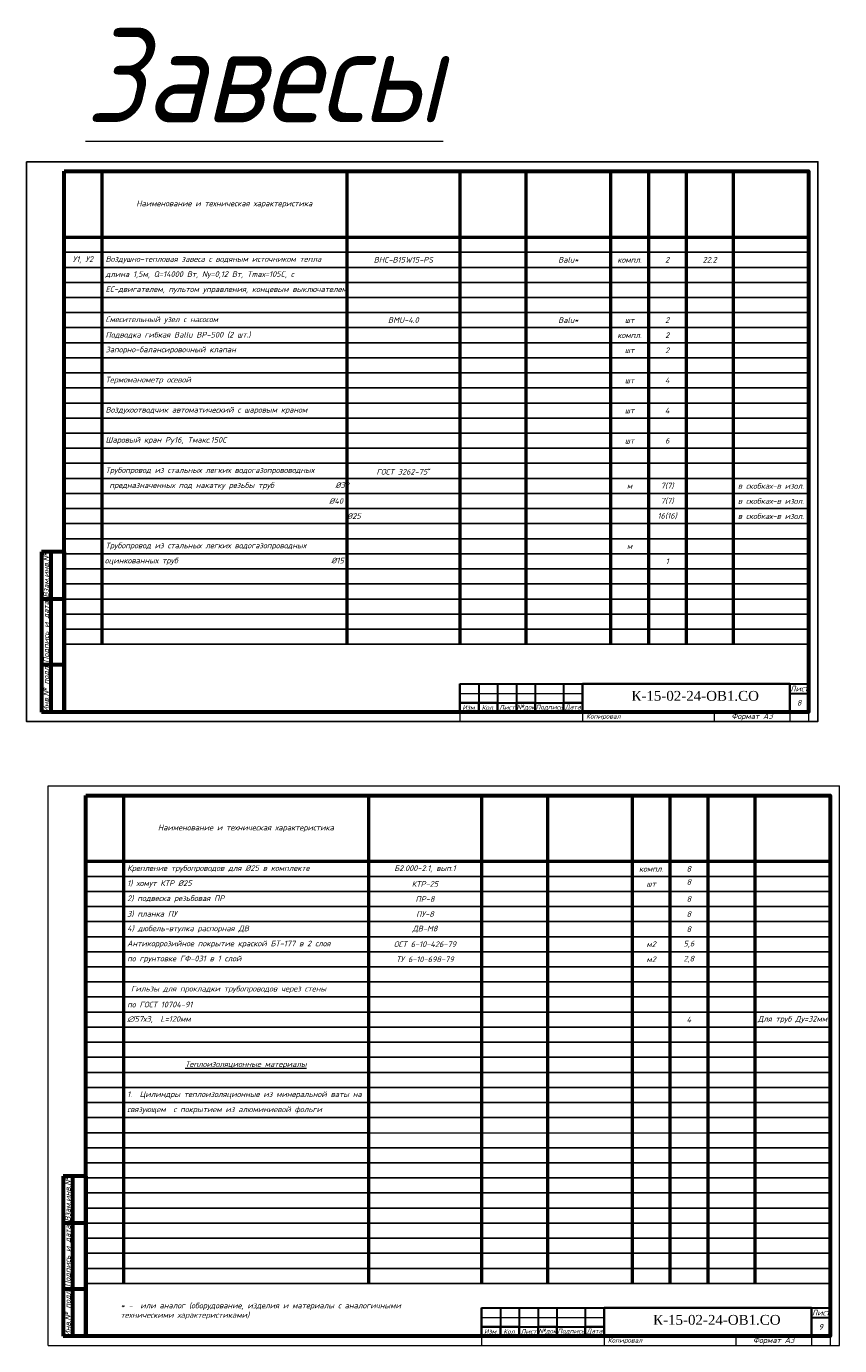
# Model space of a CAD drawing. Header units: millimetres. Extents: x 1705571 to 2606039, y -125603 to 850134.
# Tile 1 of 4: x 1723344 to 1766491, y -125603 to -55598. Entities that reach past the tile are written whole.
import ezdxf
from ezdxf.enums import TextEntityAlignment as Align

# ---------------------------------------------------------------- set-up
doc = ezdxf.new("R2010")
doc.units = ezdxf.units.MM
doc.header["$LTSCALE"] = 0.4
doc.layers.get('0').update_dxf_attribs({"lineweight": 18})
for name, color, linetype, lineweight in [('00_Штамп', 7, 'Continuous', 5), ('1 общий', 7, 'Continuous', 15), ('AP_штамп', 150, 'Continuous', 25)]:
    doc.layers.add(name, color=color, linetype=linetype, lineweight=lineweight)
doc.layers.add('ОВ формат + ОД', color=251, linetype='Continuous')
doc.styles.add('AP_штамп', font='isocpeui.ttf')
doc.styles.add('Iso300', font='isocpeui.ttf', dxfattribs={"height": 300})
doc.styles.add('ISOCPEUR', font='isocpeui.ttf')
doc.styles.add('СГЕНЕРИР_СТИЛЬ_1', font='arial.ttf')

# ---------------------------------------------------------------- blocks, each defined once
blk = doc.blocks.new('ИНВ №')
at = {"color": 7, "lineweight": 60, "ltscale": 10}
for p, q in [((-1200, 8500), (-1200, 0)), ((-700, 8500), (-700, 0)), ((0, 8500), (0, 0)), ((0, 6000), (-1200, 6000))]:
    blk.add_line(p, q, dxfattribs=at)
at = {"lineweight": 60, "ltscale": 10}
blk.add_line((0, 8500), (-1200, 8500), dxfattribs=at)
at = {"color": 7, "lineweight": 60}
for p, q in [((0, 8500), (-1200, 8500)), ((0, 2500), (-1200, 2500)), ((0, 0), (-1200, 0))]:
    blk.add_line(p, q, dxfattribs=at)
at = {"color": 7, "lineweight": -3, "style": 'Iso300'}
for s, p in [('Взам.инв.№', (-950, 7250)), ('Подпись и дата', (-950, 4250)), ('Инв.№ подл.', (-950, 1250))]:
    blk.add_text(s, height=300, rotation=90, dxfattribs=at).set_placement(p, align=Align.MIDDLE_CENTER)
blk = doc.blocks.new('*T278')
at = {"color": 0, "linetype": 'ByBlock', "lineweight": 50, "transparency": 16777216}
for p, q in [((0, 0), (39500, 0)), ((0, 0), (0, -3500)), ((2000, 0), (2000, -3500)), ((15000, 0), (15000, -3500)), ((21000, 0), (21000, -3500)), ((24500, 0), (24500, -3500)), ((29000, 0), (29000, -3500)), ((31000, 0), (31000, -3500)), ((33000, 0), (33000, -3500)), ((35500, 0), (35500, -3500)), ((39500, 0), (39500, -3500)), ((0, -3500), (39500, -3500))]:
    blk.add_line(p, q, dxfattribs=at)
at = {"color": 0, "transparency": 16777216, "attachment_point": 5, "style": 'Iso300'}
for s, insert, char_height, width in [('Поз.', (1000, -1750), 2.5, 1700), ('{\\H1.2x;Наименование и техническая характеристика }', (8500, -1750), 250, 12700), ('Тип, марка,\\Pобозначение документа,\\Pопросного листа', (18000, -1750), 2.5, 5700), ('Код       продукции', (22750, -1750), 2.5, 3200), ('Поставщик', (26750, -1750), 2.5, 4200), ('Ед. изме- рения', (30000, -1750), 2.5, 1700), ('Кол.', (32000, -1750), 2.5, 1700), ('Масса        1 ед.,       кг', (34250, -1750), 2.5, 2200), ('Примечание', (37500, -1750), 2.5, 3700)]:
    blk.add_mtext(s, dxfattribs=dict(at, insert=insert, char_height=char_height, width=width))
blk = doc.blocks.new('*T279')
at = {"color": 0, "linetype": 'ByBlock', "lineweight": 50, "transparency": 16777216}
for p, q in [((0, 0), (39500, 0)), ((0, 0), (0, -21600)), ((2000, 0), (2000, -21600)), ((15000, 0), (15000, -21600)), ((21000, 0), (21000, -21600)), ((24500, 0), (24500, -21600)), ((29000, 0), (29000, -21600)), ((31000, 0), (31000, -21600)), ((33000, 0), (33000, -21600)), ((35500, 0), (35500, -21600)), ((39500, 0), (39500, -21600))]:
    blk.add_line(p, q, dxfattribs=at)
at = {"color": 0, "linetype": 'ByBlock', "lineweight": 25, "transparency": 16777216}
for p, q in [((0, -800), (39500, -800)), ((0, -1600), (39500, -1600)), ((0, -2400), (39500, -2400)), ((0, -3200), (39500, -3200)), ((0, -4000), (39500, -4000)), ((0, -4800), (39500, -4800)), ((0, -5600), (39500, -5600)), ((0, -6400), (39500, -6400)), ((0, -7200), (39500, -7200)), ((0, -8000), (39500, -8000)), ((0, -8800), (39500, -8800)), ((0, -9600), (39500, -9600)), ((0, -10400), (39500, -10400)), ((0, -11200), (39500, -11200)), ((0, -12000), (39500, -12000)), ((0, -12800), (39500, -12800)), ((0, -13600), (39500, -13600)), ((0, -14400), (39500, -14400)), ((0, -15200), (39500, -15200)), ((0, -16000), (39500, -16000)), ((0, -16800), (39500, -16800)), ((0, -17600), (39500, -17600)), ((0, -18400), (39500, -18400)), ((0, -19200), (39500, -19200)), ((0, -20000), (39500, -20000)), ((0, -20800), (39500, -20800)), ((0, -21600), (39500, -21600))]:
    blk.add_line(p, q, dxfattribs=at)
at = {"color": 0, "transparency": 16777216, "char_height": 300}
for s, insert, width, attachment_point, style in [('У1, У2', (1000, -1200), 1900, 5, 'Iso300'), ('{\\C256;Воздушно-тепловая завеса с водяным источником тепла}', (2200, -1200), 12600, 4, 'Iso300'), ('{\\C256;BHC-B15W15-PS}', (18000, -1200), 5900, 5, 'ISOCPEUR'), ('Balu*', (26750, -1200), 4400, 5, 'Iso300'), ('компл.', (30000, -1200), 1900, 5, 'Iso300'), ('2', (32000, -1200), 1900, 5, 'Iso300'), ('22.2', (34250, -1200), 2400, 5, 'Iso300'), ('{\\C7;длина 1,5м, Q=14000 Вт, Nу=0,12 Вт, Tmaх=105C, с }', (2200, -2000), 12600, 4, 'Iso300'), ('ЕС-двигателем, пультом управления, концевым выключателем', (2200, -2800), 12600, 4, 'Iso300'), ('Смесительный узел с насосом', (2200, -4400), 12600, 4, 'Iso300'), ('Balu*', (26750, -4400), 4400, 5, 'Iso300'), ('BMU-4.0', (18000, -4400), 5900, 5, 'Iso300'), ('шт', (30000, -4400), 1900, 5, 'Iso300'), ('2', (32000, -4400), 1900, 5, 'Iso300'), ('Подводка гибкая Ballu BP-500 (2 шт.)', (2200, -5200), 12600, 4, 'Iso300'), ('компл.', (30000, -5200), 1900, 5, 'Iso300'), ('2', (32000, -5200), 1900, 5, 'Iso300'), ('Запорно-балансировочный клапан', (2200, -6000), 12600, 4, 'Iso300'), ('шт', (30000, -6000), 1900, 5, 'Iso300'), ('2', (32000, -6000), 1900, 5, 'Iso300'), ('{\\fISOCPEUR|b0|i1|c204|p34;Термоманометр осевой}', (2200, -7600), 12600, 4, 'Iso300'), ('шт', (30000, -7600), 1900, 5, 'Iso300'), ('4', (32000, -7600), 1900, 5, 'Iso300'), ('Воздухоотводчик автоматический с шаровым краном', (2200, -9200), 12600, 4, 'Iso300'), ('шт', (30000, -9200), 1900, 5, 'Iso300'), ('4', (32000, -9200), 1900, 5, 'Iso300'), ('Шаровый кран Py16, Tмакс.150C {\\A1;        } ', (2200, -10800), 12600, 4, 'Iso300'), ('шт', (30000, -10800), 1900, 5, 'Iso300'), ('6', (32000, -10800), 1900, 5, 'Iso300'), ('Трубопровод из стальных легких водогазопрововодных', (2200, -12400), 12600, 4, 'Iso300'), ('\\A1;ГОСТ 3262-75{\\H0.7x;\\S*^ ;}', (18000, -12400), 5900, 5, 'Iso300'), ('\\A1;{\\C7; предназначенных под накатку резьбы труб \\A0;\\C0;               %%C32                                   }', (2200, -13200), 12600, 4, 'Iso300'), ('м', (30000, -13200), 1900, 5, 'Iso300'), ('7(7)', (32000, -13200), 1900, 5, 'Iso300'), ('в скобках-в изол.', (37500, -13200), 3900, 5, 'Iso300'), ('%%C40       ', (14800, -14000), 12600, 6, 'Iso300'), ('7(7)', (32000, -14000), 1900, 5, 'Iso300'), ('в скобках-в изол.', (37500, -14000), 3900, 5, 'Iso300'), ('                                                               %%C25', (2200, -14800), 12600, 4, 'Iso300'), ('16(16)', (32000, -14800), 1900, 5, 'Iso300'), ('в скобках-в изол.', (37500, -14800), 3900, 5, 'Iso300'), ('Трубопровод из стальных легких водогазопроводных', (2200, -16400), 12600, 4, 'Iso300'), ('м', (30000, -16400), 1600, 5, 'Iso300'), ('{\\fISOCPEUR|b0|i1|c204|p34;\\Q0;оцинкованных труб                                        %%C15}', (8500, -17200), 12600, 5, 'Iso300'), ('1', (32000, -17200), 1600, 5, 'Iso300')]:
    blk.add_mtext(s, dxfattribs=dict(at, insert=insert, width=width, attachment_point=attachment_point, style=style))
blk = doc.blocks.new('*T280')
at = {"layer": 'AP_штамп', "color": 0, "linetype": 'Continuous', "lineweight": 30, "transparency": 16777216}
for p, q in [((0, 0), (6500, 0)), ((1000, 0), (1000, -1000)), ((2000, 0), (2000, -1000)), ((3000, 0), (3000, -1000)), ((4000, 0), (4000, -1000)), ((5500, 0), (5500, -1000)), ((17504, 0), (18500, 0)), ((17504, -500), (18500, -500)), ((2000, -1000), (3000, -1000)), ((4000, -1000), (5500, -1000))]:
    blk.add_line(p, q, dxfattribs=at)
at = {"layer": 'AP_штамп', "color": 0, "linetype": 'Continuous', "lineweight": 35, "transparency": 16777216}
for p, q in [((0, 0), (0, -1500)), ((6500, 0), (17504, 0)), ((6500, 0), (6500, -1500)), ((17504, 0), (17504, -1500)), ((18500, 0), (18500, -1500)), ((0, -1000), (2000, -1000)), ((1000, -1000), (1000, -1500)), ((2000, -1000), (2000, -1500)), ((3000, -1000), (4000, -1000)), ((3000, -1000), (3000, -1500)), ((4000, -1000), (4000, -1500)), ((5500, -1000), (6500, -1000)), ((5500, -1000), (5500, -1500)), ((0, -1500), (18500, -1500))]:
    blk.add_line(p, q, dxfattribs=at)
at = {"layer": 'AP_штамп', "color": 0, "linetype": 'Continuous', "lineweight": -2, "transparency": 16777216}
blk.add_line((0, -500), (6500, -500), dxfattribs=at)
at = {"layer": 'Defpoints', "color": 8, "linetype": 'ByBlock', "lineweight": 0, "transparency": 16777216}
for p, q in [((0, -1500), (0, -2000)), ((0, -2000), (18500, -2000)), ((6500, -1500), (6500, -2000)), ((13500, -1500), (13500, -2000)), ((17504, -1500), (17504, -2000)), ((18500, -1500), (18500, -2000))]:
    blk.add_line(p, q, dxfattribs=at)
at = {"layer": 'AP_штамп', "color": 0, "transparency": 16777216}
for s, insert, char_height, width, attachment_point, style in [('Лист', (18002, -250), 300, 995.46, 5, 'Iso300'), ('Изм.', (500, -1250), 250, 999, 5, 'AP_штамп'), ('Кол.', (1500, -1250), 250, 999, 5, 'AP_штамп'), ('Лист', (2500, -1250), 250, 999, 5, 'AP_штамп'), ('№док', (3500, -1250), 250, 999, 5, 'AP_штамп'), ('Подпись', (4750, -1250), 250, 1499, 5, 'AP_штамп'), ('Дата', (6000, -1250), 250, 999, 5, 'AP_штамп'), ('8', (18002, -1000), 300, 995.46, 5, 'Iso300'), ('Копировал', (6700, -1750), 250, 6600, 4, 'AP_штамп'), ('Формат А3', (15502, -1750), 300, 4002.54, 5, 'Iso300')]:
    blk.add_mtext(s, dxfattribs=dict(at, insert=insert, char_height=char_height, width=width, attachment_point=attachment_point, style=style))
blk = doc.blocks.new('*T281')
at = {"color": 0, "linetype": 'ByBlock', "lineweight": 50, "transparency": 16777216}
for p, q in [((0, 0), (2000, 0)), ((0, 0), (0, -22400)), ((2000, 0), (2000, -22400)), ((15000, 0), (39500, 0)), ((15000, 0), (15000, -22400)), ((21000, 0), (21000, -22400)), ((24500, 0), (24500, -22400)), ((29000, 0), (29000, -22400)), ((31000, 0), (31000, -22400)), ((33000, 0), (33000, -22400)), ((35500, 0), (35500, -22400)), ((39500, 0), (39500, -22400))]:
    blk.add_line(p, q, dxfattribs=at)
at = {"color": 0, "linetype": 'ByBlock', "lineweight": 25, "transparency": 16777216}
for p, q in [((2000, 0), (15000, 0)), ((0, -800), (39500, -800)), ((0, -1600), (39500, -1600)), ((0, -2400), (39500, -2400)), ((0, -3200), (39500, -3200)), ((0, -4000), (39500, -4000)), ((0, -4800), (39500, -4800)), ((0, -5600), (39500, -5600)), ((0, -6400), (39500, -6400)), ((0, -7200), (39500, -7200)), ((0, -8000), (39500, -8000)), ((0, -8800), (39500, -8800)), ((0, -9600), (39500, -9600)), ((0, -10400), (39500, -10400)), ((0, -11200), (39500, -11200)), ((0, -12000), (39500, -12000)), ((0, -12800), (39500, -12800)), ((0, -13600), (39500, -13600)), ((0, -14400), (15000, -14400)), ((33000, -14400), (39500, -14400)), ((0, -15200), (39500, -15200)), ((0, -16000), (39500, -16000)), ((0, -16800), (39500, -16800)), ((0, -17600), (39500, -17600)), ((0, -18400), (39500, -18400)), ((0, -19200), (39500, -19200)), ((0, -20000), (39500, -20000)), ((0, -20800), (39500, -20800)), ((0, -21600), (39500, -21600)), ((0, -22400), (39500, -22400))]:
    blk.add_line(p, q, dxfattribs=at)
at = {"color": 0, "linetype": 'ByBlock', "lineweight": 9, "transparency": 16777216}
blk.add_line((15000, -14400), (33000, -14400), dxfattribs=at)
at = {"color": 0, "transparency": 16777216, "char_height": 300}
for s, insert, width, attachment_point, style in [('Крепление трубопроводов для %%C25 в комплекте', (2200, -400), 12600, 4, 'Iso300'), ('Б2.000-2.1, вып.1', (18000, -400), 5900, 5, 'Iso300'), ('компл.', (30000, -400), 1600, 5, 'Iso300'), ('8', (32000, -400), 1600, 5, 'Iso300'), ('1) хомут КТР %%C25', (2200, -1200), 12600, 4, 'Iso300'), ('КТР-25', (18000, -1200), 5900, 5, 'Iso300'), ('шт', (30000, -1200), 1900, 5, 'Iso300'), ('8', (32000, -950), 1900, 2, 'Iso300'), ('2) подвеска резьбовая ПР', (2200, -2000), 12600, 4, 'Iso300'), ('ПР-8', (18000, -2000), 5900, 5, 'Iso300'), ('8', (32000, -2000), 1600, 5, 'Iso300'), ('3) планка ПУ', (2200, -2800), 12600, 4, 'Iso300'), ('ПУ-8', (18000, -2800), 5900, 5, 'Iso300'), ('8', (32000, -2800), 1600, 5, 'Iso300'), ('4) дюбель-втулка распорная ДВ', (2200, -3600), 12600, 4, 'Iso300'), ('ДВ-М8', (18000, -3600), 5900, 5, 'Iso300'), ('8', (32000, -3600), 1600, 5, 'Iso300'), ('{\\C7;Антикоррозийное покрытие краской БТ-177 в 2 слоя}', (2200, -4400), 12600, 4, 'Iso300'), ('{\\C7;ОСТ 6-10-426-79 }', (18000, -4400), 5900, 5, 'Iso300'), ('м2', (30000, -4400), 1600, 5, 'Iso300'), ('5,6', (32000, -4400), 1600, 5, 'Iso300'), ('{\\C7;по грунтовке ГФ-031 в 1 слой}', (2200, -5200), 12600, 4, 'Iso300'), ('{\\C7;ТУ 6-10-698-79}', (18000, -5200), 5900, 5, 'Iso300'), ('м2', (30000, -5200), 1600, 5, 'Iso300'), ('2,8', (32000, -5200), 1600, 5, 'Iso300'), (' Гильзы для прокладки трубопроводов через стены ', (2200, -6800), 12600, 4, 'Iso300'), ('по ГОСТ 10704-91', (2200, -7600), 12600, 4, 'Iso300'), ('∅57х3,  L=120мм', (2200, -8400), 12600, 4, 'Iso300'), ('4', (32000, -8400), 1900, 5, 'Iso300'), ('Для труб Ду=32мм', (37500, -8400), 3900, 5, 'Iso300'), ('{\\fISOCPEUR|b0|i1|c204|p34;\\LТеплоизоляционные материалы}', (8500, -10800), 12600, 5, 'ISOCPEUR'), ('{\\fISOCPEUR|b0|i1|c204|p34;1.  Цилиндры теплоизоляционные из минеральной ваты на }', (2200, -12400), 12600, 4, 'ISOCPEUR'), ('связующем {\\fISOCPEUR|b0|i0|c204|p34; }с покрытием из алюминиевой фольги', (2200, -13200), 12600, 4, 'Iso300')]:
    blk.add_mtext(s, dxfattribs=dict(at, insert=insert, width=width, attachment_point=attachment_point, style=style))
blk = doc.blocks.new('*T282')
at = {"color": 0, "linetype": 'ByBlock', "lineweight": 50, "transparency": 16777216}
for p, q in [((0, 0), (39500, 0)), ((0, 0), (0, -3500)), ((2000, 0), (2000, -3500)), ((15000, 0), (15000, -3500)), ((21000, 0), (21000, -3500)), ((24500, 0), (24500, -3500)), ((29000, 0), (29000, -3500)), ((31000, 0), (31000, -3500)), ((33000, 0), (33000, -3500)), ((35500, 0), (35500, -3500)), ((39500, 0), (39500, -3500)), ((0, -3500), (39500, -3500))]:
    blk.add_line(p, q, dxfattribs=at)
at = {"color": 0, "transparency": 16777216, "attachment_point": 5, "style": 'Iso300'}
for s, insert, char_height, width in [('Поз.', (1000, -1750), 2.5, 1700), ('{\\H1.2x;Наименование и техническая характеристика }', (8500, -1750), 250, 12700), ('Тип, марка,\\Pобозначение документа,\\Pопросного листа', (18000, -1750), 2.5, 5700), ('Код       продукции', (22750, -1750), 2.5, 3200), ('Поставщик', (26750, -1750), 2.5, 4200), ('Ед. изме- рения', (30000, -1750), 2.5, 1700), ('Кол.', (32000, -1750), 2.5, 1700), ('Масса        1 ед.,       кг', (34250, -1750), 2.5, 2200), ('Примечание', (37500, -1750), 2.5, 3700)]:
    blk.add_mtext(s, dxfattribs=dict(at, insert=insert, char_height=char_height, width=width))
blk = doc.blocks.new('*T283')
at = {"layer": 'AP_штамп', "color": 0, "linetype": 'Continuous', "lineweight": 30, "transparency": 16777216}
for p, q in [((0, 0), (6500, 0)), ((1000, 0), (1000, -1000)), ((2000, 0), (2000, -1000)), ((3000, 0), (3000, -1000)), ((4000, 0), (4000, -1000)), ((5500, 0), (5500, -1000)), ((17504, 0), (18500, 0)), ((17504, -500), (18500, -500)), ((2000, -1000), (3000, -1000)), ((4000, -1000), (5500, -1000))]:
    blk.add_line(p, q, dxfattribs=at)
at = {"layer": 'AP_штамп', "color": 0, "linetype": 'Continuous', "lineweight": 35, "transparency": 16777216}
for p, q in [((0, 0), (0, -1500)), ((6500, 0), (17504, 0)), ((6500, 0), (6500, -1500)), ((17504, 0), (17504, -1500)), ((18500, 0), (18500, -1500)), ((0, -1000), (2000, -1000)), ((1000, -1000), (1000, -1500)), ((2000, -1000), (2000, -1500)), ((3000, -1000), (4000, -1000)), ((3000, -1000), (3000, -1500)), ((4000, -1000), (4000, -1500)), ((5500, -1000), (6500, -1000)), ((5500, -1000), (5500, -1500)), ((0, -1500), (18500, -1500))]:
    blk.add_line(p, q, dxfattribs=at)
at = {"layer": 'AP_штамп', "color": 0, "linetype": 'Continuous', "lineweight": -2, "transparency": 16777216}
blk.add_line((0, -500), (6500, -500), dxfattribs=at)
at = {"layer": 'Defpoints', "color": 8, "linetype": 'ByBlock', "lineweight": 0, "transparency": 16777216}
for p, q in [((0, -1500), (0, -2000)), ((0, -2000), (18500, -2000)), ((6500, -1500), (6500, -2000)), ((13500, -1500), (13500, -2000)), ((17504, -1500), (17504, -2000)), ((18500, -1500), (18500, -2000))]:
    blk.add_line(p, q, dxfattribs=at)
at = {"layer": 'AP_штамп', "color": 0, "transparency": 16777216}
for s, insert, char_height, width, attachment_point, style in [('Лист', (18002, -250), 300, 995.46, 5, 'Iso300'), ('Изм.', (500, -1250), 250, 999, 5, 'AP_штамп'), ('Кол.', (1500, -1250), 250, 999, 5, 'AP_штамп'), ('Лист', (2500, -1250), 250, 999, 5, 'AP_штамп'), ('№док', (3500, -1250), 250, 999, 5, 'AP_штамп'), ('Подпись', (4750, -1250), 250, 1499, 5, 'AP_штамп'), ('Дата', (6000, -1250), 250, 999, 5, 'AP_штамп'), ('9', (18002, -1000), 300, 995.46, 5, 'Iso300'), ('Копировал', (6700, -1750), 250, 6600, 4, 'AP_штамп'), ('Формат А3', (15502, -1750), 300, 4002.54, 5, 'Iso300')]:
    blk.add_mtext(s, dxfattribs=dict(at, insert=insert, char_height=char_height, width=width, attachment_point=attachment_point, style=style))

msp = doc.modelspace()

# ---------------------------------------------------------------- linework, layer by layer
for p, q in [((1724491, -125603), (1724491, -95903)), ((1724491, -95903), (1766491, -95903)), ((1766491, -125603), (1766491, -95903)), ((1724491, -125603), (1766491, -125603))]:
    msp.add_line(p, q)
at = {"layer": 'ОВ формат + ОД', "ltscale": 100}
msp.add_line((1746344, -91990, 1), (1764844, -91990, 1), dxfattribs=at)
at = {"layer": 'ОВ формат + ОД', "color": 251}
msp.add_lwpolyline([(1723344, -62784), (1765344, -62784), (1765344, -92484), (1723344, -92484)], close=True, dxfattribs=at)
at = {"layer": 'ОВ формат + ОД', "color": 251, "lineweight": 60, "ltscale": 10}
for points in [[(1725344, -63284), (1764844, -63284), (1764844, -91984), (1725344, -91984)], [(1726491, -96403), (1765991, -96403), (1765991, -125103), (1726491, -125103)]]:
    msp.add_lwpolyline(points, close=True, dxfattribs=at)

# ---------------------------------------------------------------- block references
for name, p in [('*T278', (1725344, -63284)), ('*T279', (1725344, -66784)), ('*T280', (1746342, -90490, 2)), ('*T282', (1726491, -96403)), ('*T281', (1726491, -99903)), ('*T283', (1747491, -123603))]:
    msp.add_blockref(name, p)
at = {"layer": 'ОВ формат + ОД', "color": 251}
for p in [(1725344, -91984), (1726491, -125103)]:
    msp.add_blockref('ИНВ №', p, dxfattribs=at)

# ---------------------------------------------------------------- texts
at = {"color": 7, "insert": (1735966, -58186), "char_height": 5000, "width": 12166.52, "attachment_point": 5, "style": 'Iso300'}
msp.add_mtext('{\\W0.9;\\L\\C3;Завесы}', dxfattribs=at)
at = {"layer": '00_Штамп', "linetype": 'Continuous', "char_height": 525, "attachment_point": 7, "style": 'СГЕНЕРИР_СТИЛЬ_1'}
for insert in [(1755129, -91397, 2), (1756278, -124510)]:
    msp.add_mtext('\\A1;{\\fGOST Common|b0|i1|c204|p34; \\fTimes New Roman|b0|i0|c204|p18;К-15-02-24-ОВ1.СО}', dxfattribs=dict(at, insert=insert))
at = {"layer": '1 общий', "insert": (1728342, -123327), "char_height": 300, "width": 15183.07, "attachment_point": 1, "style": 'Iso300'}
msp.add_mtext('* -  или аналог (оборудование, изделия и материалы с аналогичными техническими характеристиками)', dxfattribs=at)

doc.saveas('drawing.dxf')
